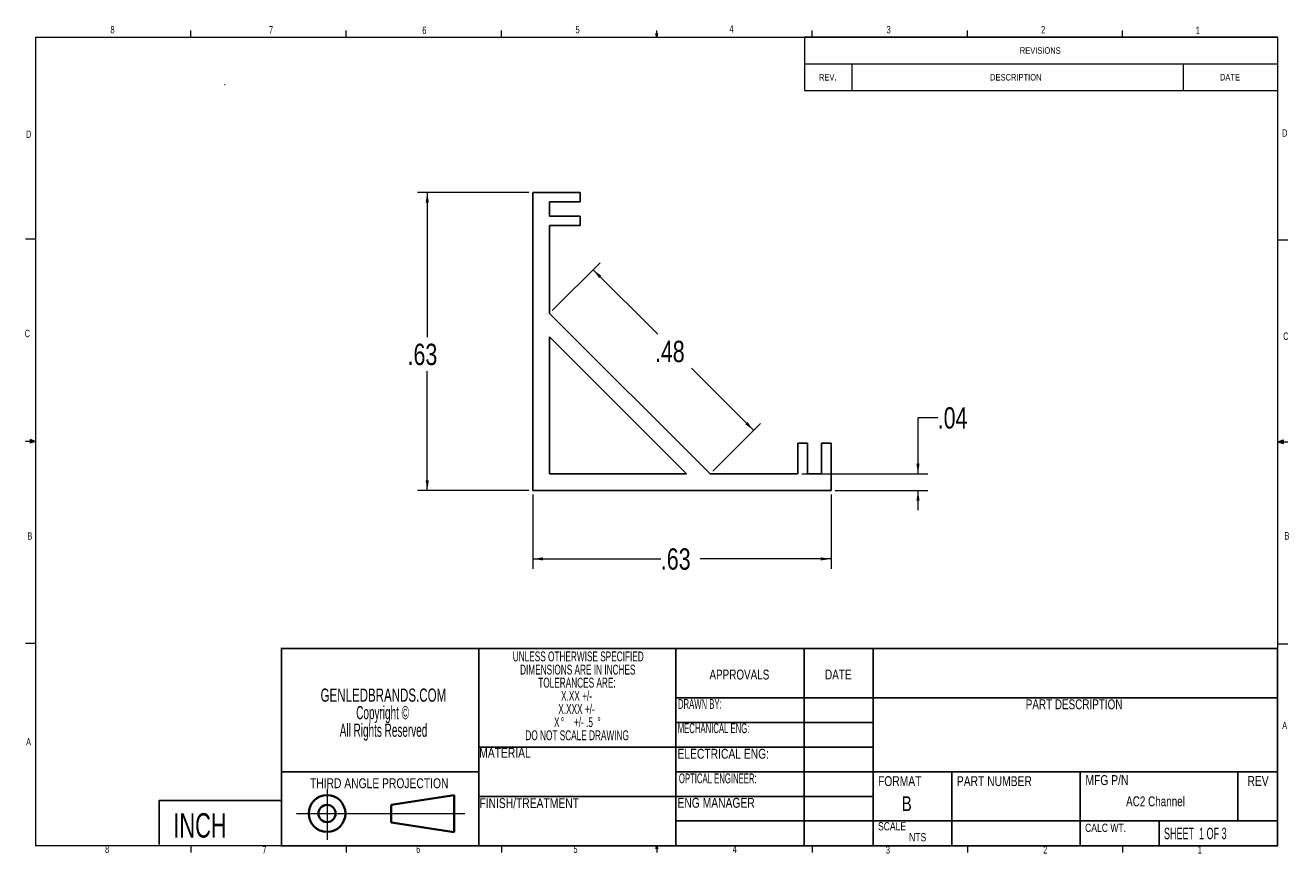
# Model space of a CAD drawing. Header units: inches. Extents: x 0.5 to 16.5, y 0.3 to 10.8.
import ezdxf

# ---------------------------------------------------------------- set-up
doc = ezdxf.new("R2010")
doc.units = ezdxf.units.IN
doc.header["$MEASUREMENT"] = 0
doc.layers.add('SLD-0', color=7, linetype='Continuous')
doc.styles.add('SLDTEXTSTYLE0', font='TXT', dxfattribs={"width": 0.75})
doc.styles.add('SLDTEXTSTYLE1', font='TXT', dxfattribs={"width": 0.585938})
doc.styles.add('SLDTEXTSTYLE2', font='TXT', dxfattribs={"width": 0.78125})
doc.styles.add('SLDTEXTSTYLE3', font='TXT', dxfattribs={"width": 0.586538})
doc.styles.add('SLDTEXTSTYLE4', font='TXT', dxfattribs={"width": 0.625})
doc.styles.add('SLDTEXTSTYLE5', font='TXT', dxfattribs={"width": 0.748698})
doc.styles.add('SLDTEXTSTYLE6', font='TXT', dxfattribs={"width": 0.756836})
doc.styles.add('SLDTEXTSTYLE7', font='TXT', dxfattribs={"width": 0.666667})
doc.styles.add('SLDTEXTSTYLE8', font='TXT', dxfattribs={"width": 0.65625})
doc.styles.add('SLDTEXTSTYLE9', font='TXT', dxfattribs={"width": 0.567188})
doc.dimstyles.new('SLDDIMSTYLE0', dxfattribs={"dimtxt": 0.270833, "dimasz": 0.13, "dimexe": 0, "dimexo": 0.0625, "dimgap": 0.067708, "dimtad": 0, "dimtih": 1, "dimtoh": 1, "dimlfac": 0.166667, "dimrnd": 1e-09, "dimzin": 12, "dimdsep": 46, "dimtxsty": 'SLDTEXTSTYLE0', "dimsah": 1, "dimcen": 0.09, "dimadec": 0, "dimazin": 3, "dimtfac": 1, "dimtofl": 0, "dimtmove": 0, "dimatfit": 3, "dimfxl": 0, "dimfrac": 2, "dimtolj": 1, "dimtzin": 12, "dimarcsym": 0})
doc.dimstyles.new('SLDDIMSTYLE1', dxfattribs={"dimtxt": 0.270833, "dimasz": 0.13, "dimexe": 0, "dimexo": 0.0625, "dimgap": 0.067708, "dimtad": 0, "dimtih": 1, "dimtoh": 1, "dimlfac": 0.166667, "dimrnd": 1e-09, "dimzin": 12, "dimdsep": 46, "dimtxsty": 'SLDTEXTSTYLE0', "dimsah": 1, "dimcen": 0.09, "dimadec": 0, "dimazin": 3, "dimtfac": 1, "dimtmove": 0, "dimatfit": 0, "dimfxl": 0, "dimfrac": 2, "dimtolj": 1, "dimtzin": 12, "dimarcsym": 0})

# ---------------------------------------------------------------- blocks, each defined once
blk = doc.blocks.new('SW_NOTE_0')
at = {"layer": 'SLD-0', "color": 0, "char_height": 0.1042, "attachment_point": 1, "style": 'SLDTEXTSTYLE2'}
for s, insert in [('SCALE', (0, 0.134)), ('NTS', (0.394, -0.005))]:
    blk.add_mtext(s, dxfattribs=dict(at, insert=insert))
blk = doc.blocks.new('SW_NOTE_1')
at = {"layer": 'SLD-0', "color": 0, "char_height": 0.125, "attachment_point": 2, "style": 'SLDTEXTSTYLE4'}
for s, insert in [('UNLESS OTHERWISE SPECIFIED', (0.967, 0.161)), ('DIMENSIONS ARE IN INCHES', (0.961, -0.006)), ('TOLERANCES ARE:', (0.951, -0.172)), ('X.XX +/-', (0.945, -0.339)), ('X.XXX +/-', (0.945, -0.506)), ('X', (0.695, -0.672)), ('%%d', (0.768, -0.672)), ('+/- .5', (1.033, -0.672)), ('%%d', (1.231, -0.672)), ('DO NOT SCALE DRAWING', (0.953, -0.839))]:
    blk.add_mtext(s, dxfattribs=dict(at, insert=insert))
blk = doc.blocks.new('SW_NOTE_2')
at = {"layer": 'SLD-0', "color": 0, "char_height": 0.16667, "attachment_point": 2}
for s, insert, style in [('GENLEDBRANDS.COM', (1.184, 0.215), 'SLDTEXTSTYLE8'), ('Copyright ©', (1.174, -0.007), 'SLDTEXTSTYLE9'), ('All Rights Reserved', (1.186, -0.23), 'SLDTEXTSTYLE9')]:
    blk.add_mtext(s, dxfattribs=dict(at, insert=insert, style=style))
blk = doc.blocks.new('SW_TABLEANNOTATION_0')
at = {"color": 0, "linetype": 'Continuous', "lineweight": 18}
for p, q in [((0, 0), (0, -0.677)), ((6, 0), (0, 0)), ((6, -0.677), (6, 0)), ((0, -0.338), (6, -0.338)), ((0.6, -0.338), (0.6, -0.677)), ((4.8, -0.338), (4.8, -0.677)), ((0, -0.677), (6, -0.677))]:
    blk.add_line(p, q, dxfattribs=at)
at = {"color": 0, "linetype": 'Continuous', "lineweight": 18, "attachment_point": 1, "style": 'SLDTEXTSTYLE0'}
for s, insert, char_height in [('REVISIONS', (2.727, -0.127), 0.0833), ('REV.', (0.182, -0.466), 0.0833), ('DESCRIPTION', (2.351, -0.466), 0.08333), ('DATE', (5.264, -0.466), 0.0833)]:
    blk.add_mtext(s, dxfattribs=dict(at, insert=insert, char_height=char_height))
blk = doc.blocks.new('_D')
at = {"color": 7, "linetype": 'Continuous', "lineweight": 18}
for p, q in [((6.931, 4.845), (6.931, 3.903)), ((10.711, 4.845), (10.711, 3.903)), ((6.931, 4.028), (8.553, 4.028)), ((10.711, 4.028), (9.053, 4.028))]:
    blk.add_line(p, q, dxfattribs=at)
for points in [[(6.931, 4.028), (7.061, 4.008), (7.061, 4.048)], [(10.711, 4.028), (10.581, 4.048), (10.581, 4.008)]]:
    blk.add_solid(points, dxfattribs=at)
at = {"color": 7, "linetype": 'Continuous', "lineweight": 18, "insert": (8.553, 4.162), "char_height": 0.2708, "attachment_point": 1, "style": 'SLDTEXTSTYLE0'}
blk.add_mtext('.63', dxfattribs=at)
blk = doc.blocks.new('_D_1')
at = {"color": 7, "linetype": 'Continuous', "lineweight": 18}
for p, q in [((6.881, 8.675), (5.467, 8.675)), ((5.592, 8.675), (5.592, 6.837)), ((5.592, 4.895), (5.592, 6.407)), ((6.881, 4.895), (5.467, 4.895))]:
    blk.add_line(p, q, dxfattribs=at)
for points in [[(5.592, 8.675), (5.572, 8.545), (5.612, 8.545)], [(5.592, 4.895), (5.612, 5.025), (5.572, 5.025)]]:
    blk.add_solid(points, dxfattribs=at)
at = {"color": 7, "linetype": 'Continuous', "lineweight": 18, "insert": (5.342, 6.756), "char_height": 0.2708, "attachment_point": 1, "style": 'SLDTEXTSTYLE0'}
blk.add_mtext('.63', dxfattribs=at)
blk = doc.blocks.new('_D_2')
at = {"color": 7, "linetype": 'Continuous', "lineweight": 18}
for p, q in [((7.176, 7.176), (7.782, 7.782)), ((7.694, 7.694), (8.513, 6.875)), ((9.73, 5.657), (8.943, 6.444)), ((9.212, 5.14), (9.818, 5.746))]:
    blk.add_line(p, q, dxfattribs=at)
for points in [[(7.694, 7.694), (7.771, 7.588), (7.8, 7.616)], [(9.73, 5.657), (9.652, 5.763), (9.624, 5.735)]]:
    blk.add_solid(points, dxfattribs=at)
at = {"color": 7, "linetype": 'Continuous', "lineweight": 18, "insert": (8.478, 6.793), "char_height": 0.2708, "attachment_point": 1, "style": 'SLDTEXTSTYLE0'}
blk.add_mtext('.48', dxfattribs=at)
blk = doc.blocks.new('_D_3')
at = {"color": 7, "linetype": 'Continuous', "lineweight": 18}
for p, q in [((12.063, 5.817), (11.813, 5.817)), ((11.813, 5.817), (11.813, 5.105)), ((10.341, 5.105), (11.938, 5.105)), ((10.761, 4.895), (11.938, 4.895)), ((11.813, 4.895), (11.813, 4.645))]:
    blk.add_line(p, q, dxfattribs=at)
for points in [[(11.813, 5.105), (11.833, 5.235), (11.793, 5.235)], [(11.813, 4.895), (11.793, 4.765), (11.833, 4.765)]]:
    blk.add_solid(points, dxfattribs=at)
at = {"color": 7, "linetype": 'Continuous', "lineweight": 18, "insert": (12.063, 5.951), "char_height": 0.2708, "attachment_point": 1, "style": 'SLDTEXTSTYLE0'}
blk.add_mtext('.04', dxfattribs=at)

msp = doc.modelspace()

# ---------------------------------------------------------------- linework, layer by layer
at = {"color": 7, "linetype": 'Continuous', "lineweight": 18}
for p, q in [((0.626, 10.642), (16.376, 10.642)), ((0.626, 10.642), (0.626, 0.392)), ((2.595, 10.642), (2.595, 10.727)), ((4.564, 10.642), (4.564, 10.727)), ((6.532, 10.642), (6.532, 10.727)), ((8.501, 10.642), (8.488, 10.684)), ((8.514, 10.684), (8.488, 10.684)), ((8.494, 10.684), (8.501, 10.642)), ((8.501, 10.642), (8.501, 10.727)), ((8.501, 10.642), (8.514, 10.684)), ((8.506, 10.684), (8.501, 10.642)), ((10.47, 10.642), (10.47, 10.727)), ((12.439, 10.642), (12.439, 10.727)), ((14.407, 10.642), (14.407, 10.727)), ((16.376, 0.392), (16.376, 10.642)), ((3.02, 10.042), (3.029, 10.042)), ((0.626, 8.08), (0.501, 8.08)), ((16.376, 8.075), (16.501, 8.075)), ((0.626, 5.517), (0.501, 5.517)), ((0.559, 5.541), (0.559, 5.494)), ((0.626, 5.517), (0.559, 5.541)), ((0.626, 5.517), (0.559, 5.526)), ((0.626, 5.517), (0.559, 5.507)), ((0.626, 5.517), (0.559, 5.494)), ((16.376, 5.513), (16.443, 5.537)), ((16.376, 5.513), (16.443, 5.522)), ((16.376, 5.513), (16.501, 5.513)), ((16.376, 5.513), (16.443, 5.49)), ((16.376, 5.513), (16.443, 5.502)), ((16.443, 5.537), (16.443, 5.49)), ((0.626, 2.955), (0.501, 2.955)), ((16.376, 2.95), (16.501, 2.95)), ((4.322, 1.114), (4.322, 0.466)), ((3.935, 0.8), (6.068, 0.8)), ((16.376, 0.392), (0.626, 0.392)), ((2.595, 0.392), (2.595, 0.307)), ((4.564, 0.392), (4.564, 0.307)), ((6.532, 0.392), (6.532, 0.307)), ((8.488, 0.358), (8.501, 0.392)), ((8.514, 0.358), (8.488, 0.358)), ((8.501, 0.392), (8.501, 0.307)), ((8.501, 0.392), (8.514, 0.358)), ((10.47, 0.392), (10.47, 0.307)), ((12.439, 0.392), (12.439, 0.307)), ((14.407, 0.392), (14.407, 0.307))]:
    msp.add_line(p, q, dxfattribs=at)
at = {"color": 7, "linetype": 'Continuous', "lineweight": 25}
for p, q in [((6.931, 8.675), (6.931, 4.895)), ((7.531, 8.675), (6.931, 8.675)), ((7.531, 8.555), (7.531, 8.675)), ((7.141, 8.555), (7.531, 8.555)), ((7.141, 8.375), (7.141, 8.555)), ((7.531, 8.375), (7.141, 8.375)), ((7.531, 8.255), (7.531, 8.375)), ((7.141, 8.255), (7.531, 8.255)), ((7.141, 7.141), (7.141, 8.255)), ((9.177, 5.105), (7.141, 7.141)), ((8.88, 5.105), (7.141, 6.844)), ((7.141, 6.844), (7.141, 5.105)), ((10.291, 5.495), (10.291, 5.105)), ((10.411, 5.495), (10.291, 5.495)), ((10.411, 5.105), (10.411, 5.495)), ((10.591, 5.495), (10.591, 5.105)), ((10.711, 5.495), (10.591, 5.495)), ((10.711, 4.895), (10.711, 5.495)), ((7.141, 5.105), (8.88, 5.105)), ((10.291, 5.105), (9.177, 5.105)), ((10.591, 5.105), (10.411, 5.105)), ((6.931, 4.895), (10.711, 4.895)), ((3.736, 2.892), (16.376, 2.892)), ((3.744, 0.392), (3.744, 2.892)), ((6.244, 0.392), (6.244, 2.892)), ((8.744, 0.392), (8.744, 2.892)), ((10.369, 0.392), (10.369, 2.892)), ((11.244, 0.392), (11.244, 2.892)), ((16.369, 0.392), (16.369, 2.892)), ((8.744, 2.267), (16.369, 2.267)), ((8.744, 1.955), (11.244, 1.955)), ((6.244, 1.642), (11.244, 1.642)), ((3.744, 1.33), (6.244, 1.33)), ((8.744, 1.33), (10.369, 1.33)), ((10.369, 1.33), (11.244, 1.33)), ((11.244, 1.33), (16.369, 1.33)), ((12.244, 0.392), (12.244, 1.33)), ((13.869, 0.392), (13.869, 1.33)), ((15.869, 0.705), (15.869, 1.33)), ((3.742, 0.964), (2.194, 0.964)), ((2.194, 0.406), (2.194, 0.964)), ((6.244, 1.017), (11.244, 1.017)), ((8.744, 0.705), (16.369, 0.705)), ((14.869, 0.392), (14.869, 0.705)), ((3.736, 0.392), (16.376, 0.392))]:
    msp.add_line(p, q, dxfattribs=at)
at = {"color": 7, "linetype": 'Continuous', "lineweight": 35}
for p, q in [((5.135, 0.91), (5.932, 1.033)), ((5.932, 1.033), (5.932, 0.564)), ((5.135, 0.91), (5.135, 0.688)), ((5.135, 0.688), (5.932, 0.564))]:
    msp.add_line(p, q, dxfattribs=at)
for radius in [0.233, 0.109]:
    msp.add_circle((4.322, 0.8), radius, dxfattribs=at)

# ---------------------------------------------------------------- block references
at = {"color": 7, "linetype": 'Continuous', "lineweight": 18}
msp.add_blockref('SW_TABLEANNOTATION_0', (10.376, 10.642), dxfattribs=at)
at = {"layer": 'SLD-0', "color": 7}
for name, p in [('SW_NOTE_1', (6.539, 2.693)), ('SW_NOTE_2', (3.852, 2.169)), ('SW_NOTE_0', (11.306, 0.556))]:
    msp.add_blockref(name, p, dxfattribs=at)

# ---------------------------------------------------------------- texts
at = {"color": 7, "linetype": 'Continuous', "lineweight": 0, "style": 'SLDTEXTSTYLE0'}
for s, insert, char_height, attachment_point in [('8', (1.576, 10.784), 0.0937, 1), ('7', (3.586, 10.782), 0.0937, 1), ('6', (5.529, 10.776), 0.0937, 1), ('5', (7.471, 10.784), 0.0937, 1), ('4', (9.422, 10.793), 0.0937, 1), ('3', (11.415, 10.784), 0.0937, 1), ('2', (13.374, 10.784), 0.0937, 1), ('1', (15.333, 10.776), 0.0937, 1), ('D', (16.428, 9.474), 0.0937, 1), ('D', (0.505, 9.458), 0.0937, 1), ('C', (0.489, 6.933), 0.0937, 1), ('C', (16.442, 6.899), 0.0937, 1), ('B', (0.523, 4.364), 0.0937, 1), ('B', (16.459, 4.367), 0.0937, 1), ('PART DESCRIPTION', (13.792, 2.247), 0.125, 2), ('A', (16.43, 1.963), 0.0937, 1), ('A', (0.507, 1.756), 0.0937, 1), ('8', (1.508, 0.394), 0.0937, 1), ('7', (3.502, 0.386), 0.0937, 1), ('6', (5.452, 0.394), 0.0937, 1), ('5', (7.445, 0.394), 0.0937, 1), ('4', (9.464, 0.394), 0.0937, 1), ('3', (11.406, 0.386), 0.0937, 1), ('2', (13.4, 0.386), 0.0937, 1), ('1', (15.359, 0.386), 0.0937, 1)]:
    msp.add_mtext(s, dxfattribs=dict(at, insert=insert, char_height=char_height, attachment_point=attachment_point))
at = {"layer": 'SLD-0', "color": 7}
for s, insert, char_height, attachment_point, style in [('APPROVALS', (9.549, 2.624), 0.125, 2, 'SLDTEXTSTYLE5'), ('DATE', (10.803, 2.624), 0.125, 2, 'SLDTEXTSTYLE6'), ('DRAWN BY:', (8.77, 2.251), 0.125, 1, 'SLDTEXTSTYLE1'), ('MECHANICAL ENG:', (8.767, 1.944), 0.125, 1, 'SLDTEXTSTYLE1'), ('MATERIAL', (6.251, 1.633), 0.125, 1, 'SLDTEXTSTYLE2'), ('ELECTRICAL ENG:', (8.764, 1.62), 0.125, 1, 'SLDTEXTSTYLE2'), ('OPTICAL ENGINEER:', (8.782, 1.308), 0.125, 1, 'SLDTEXTSTYLE1'), ('MFG P/N', (13.936, 1.286), 0.125, 1, 'SLDTEXTSTYLE2'), ('THIRD ANGLE PROJECTION', (4.983, 1.246), 0.125, 2, 'SLDTEXTSTYLE2'), ('FORMAT', (11.306, 1.273), 0.125, 1, 'SLDTEXTSTYLE2'), ('PART NUMBER', (12.306, 1.273), 0.125, 1, 'SLDTEXTSTYLE2'), ('REV', (16.124, 1.275), 0.125, 2, 'SLDTEXTSTYLE2'), ('FINISH/TREATMENT', (6.253, 0.994), 0.125, 1, 'SLDTEXTSTYLE2'), ('ENG MANAGER', (8.764, 0.998), 0.125, 1, 'SLDTEXTSTYLE2'), ('B', (11.608, 1.019), 0.188, 1, 'SLDTEXTSTYLE0'), ('AC2 Channel', (14.451, 1.017), 0.125, 1, 'SLDTEXTSTYLE0'), ('INCH', (2.373, 0.804), 0.31, 1, 'SLDTEXTSTYLE7'), ('CALC WT.', (13.931, 0.671), 0.1042, 1, 'SLDTEXTSTYLE2'), ('SHEET  1 OF 3', (14.931, 0.62), 0.14583, 1, 'SLDTEXTSTYLE3')]:
    msp.add_mtext(s, dxfattribs=dict(at, insert=insert, char_height=char_height, attachment_point=attachment_point, style=style))

# ---------------------------------------------------------------- dimensions: what is measured, and where the dimension line sits
at = {"color": 7, "linetype": 'Continuous', "lineweight": 18}
for base, p1, p2, angle, dimstyle, picture, middle in [((5.592, 4.895), (6.931, 8.675), (6.931, 4.895), 90, 'SLDDIMSTYLE0', '_D_1', (5.592, 6.622)), ((7.694, 7.694), (9.177, 5.105), (7.141, 7.141), 315, 'SLDDIMSTYLE0', '_D_2', (8.728, 6.659)), ((11.812992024, 4.894536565), (10.290629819, 5.104536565), (10.710629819, 4.894536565), 90, 'SLDDIMSTYLE1', '_D_3', (11.812992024, 5.816659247))]:
    dim = msp.add_linear_dim(base=base, p1=p1, p2=p2, angle=angle, dimstyle=dimstyle, dxfattribs=at)
    dim.commit()
    dim.dimension.update_dxf_attribs({"geometry": picture, "text_midpoint": middle, "dimtype": 160})
dim = msp.add_linear_dim(base=(10.711, 4.028), p1=(6.931, 4.895), p2=(10.711, 4.895), dimstyle='SLDDIMSTYLE0', dxfattribs=at)
dim.commit()
dim.dimension.update_dxf_attribs({"geometry": '_D', "text_midpoint": (8.803, 4.028), "dimtype": 160})

doc.saveas('drawing.dxf')
